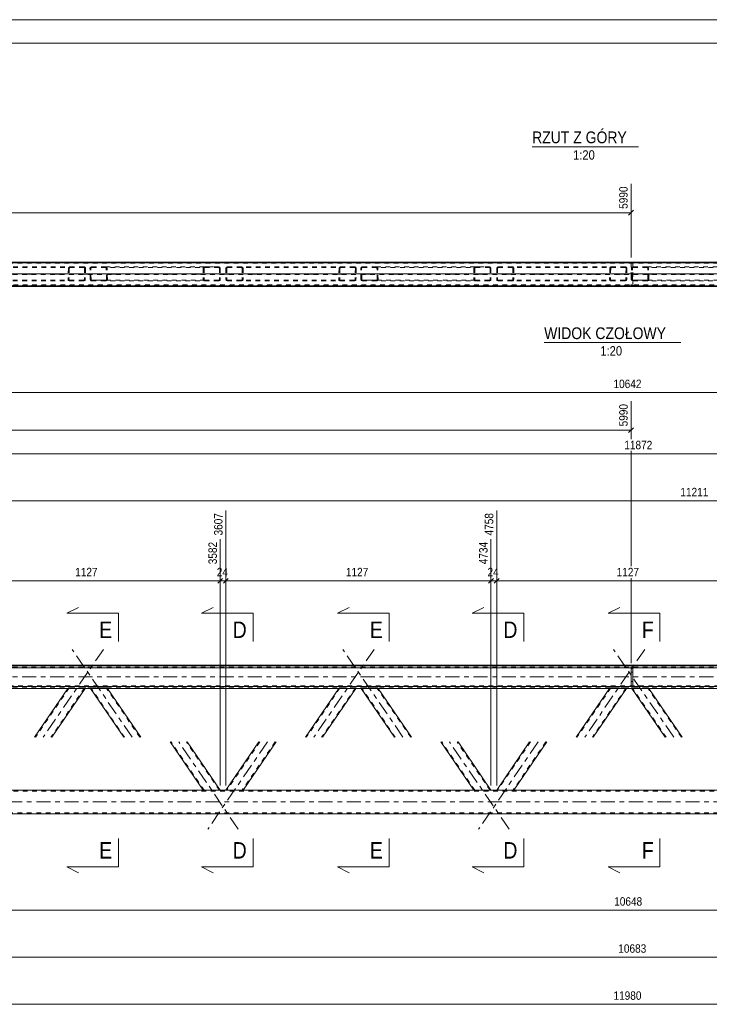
# Model space of a CAD drawing. Header units: millimetres. Extents: x 0 to 914, y 0 to 420.
# Tile 5 of 9: x 315 to 462, y 211 to 420. Entities that reach past the tile are written whole.
import ezdxf

# ---------------------------------------------------------------- set-up
doc = ezdxf.new("R2010")
doc.units = ezdxf.units.MM
for name, pattern in [('XKITLINE00', [0]), ('XKITLINE01', [4, 1, -1, 1, -1]), ('XKITLINE03', [6, 3, -1, 1, -1])]:
    doc.linetypes.add(name, pattern=pattern)
for name, color, linetype, lineweight in [('Arkusz rysunku', 3, 'Continuous', 0), ('Element', 2, 'Continuous', 0), ('Inny typ obiektu', 7, 'Continuous', 0), ('Przekrój', 7, 'Continuous', 0), ('Wymiar', 4, 'Continuous', 0)]:
    doc.layers.add(name, color=color, linetype=linetype, lineweight=lineweight)
doc.styles.add('ARIAL', font='ARIAL.TTF')

msp = doc.modelspace()

# ---------------------------------------------------------------- linework, layer by layer
at = {"layer": 'Arkusz rysunku', "linetype": 'XKITLINE00', "lineweight": 0}
for p, q in [((914, 420), (0, 420)), ((909, 415), (5, 415))]:
    msp.add_line(p, q, dxfattribs=at)
at = {"layer": 'Element', "linetype": 'XKITLINE00', "lineweight": 0}
for p, q in [((743.78, 368.48), (145.58, 368.48)), ((145.58, 368.47), (743.78, 368.47)), ((145.58, 368.34), (743.78, 368.34)), ((145.58, 368.33), (743.78, 368.33)), ((445.07, 368.44), (445.07, 368.34)), ((445.07, 368.44), (445.47, 368.44)), ((445.47, 368.44), (445.47, 368.34)), ((145.58, 363.33), (743.78, 363.33)), ((145.58, 282.82), (743.78, 282.82)), ((145.58, 282.66), (743.78, 282.66)), ((743.78, 282.26), (145.58, 282.26)), ((445.07, 282.23), (445.07, 282.26)), ((445.07, 282.23), (445.47, 282.23)), ((445.07, 278.29), (445.07, 282.23)), ((445.47, 282.23), (445.47, 282.26)), ((445.47, 282.23), (445.47, 278.29)), ((145.58, 278.26), (743.78, 278.26)), ((727.57, 277.86), (161.85, 277.86)), ((325.35, 277.86), (318.26, 267.5)), ((328.98, 277.86), (321.9, 267.5)), ((337.2, 267.5), (330.11, 277.86)), ((340.83, 267.5), (333.74, 277.86)), ((382.91, 277.86), (375.83, 267.5)), ((386.55, 277.86), (379.46, 267.5)), ((394.76, 267.5), (387.67, 277.86)), ((398.4, 267.5), (391.31, 277.86)), ((440.48, 277.86), (433.39, 267.5)), ((444.12, 277.86), (437.03, 267.5)), ((445.47, 278.29), (445.07, 278.29)), ((452.33, 267.5), (445.24, 277.86)), ((455.96, 267.5), (448.88, 277.86)), ((354.09, 256.25), (347.08, 266.5)), ((357.73, 256.25), (350.71, 266.5)), ((365.95, 266.5), (358.93, 256.25)), ((369.58, 266.5), (362.57, 256.25)), ((411.66, 256.25), (404.64, 266.5)), ((415.29, 256.25), (408.28, 266.5)), ((423.51, 266.5), (416.5, 256.25)), ((427.15, 266.5), (420.13, 256.25)), ((703.12, 256.25), (186.24, 256.25)), ((178.62, 251.25), (710.73, 251.25))]:
    msp.add_line(p, q, dxfattribs=at)
at = {"layer": 'Element', "linetype": 'XKITLINE01', "lineweight": 0}
for p, q in [((178.62, 368.48), (710.73, 368.48)), ((178.62, 368.28), (710.73, 368.28)), ((445.07, 368.34), (445.07, 366)), ((445.07, 368.32), (445.47, 368.32)), ((445.47, 368.34), (445.47, 366)), ((328.71, 367.48), (301.73, 367.48)), ((328.7, 367.33), (301.73, 367.33)), ((325.43, 367.18), (325.38, 364.78)), ((325.46, 367.29), (325.43, 367.18)), ((325.54, 367.39), (325.46, 367.29)), ((325.66, 367.46), (325.54, 367.39)), ((325.61, 367.18), (325.56, 364.78)), ((325.61, 367.18), (325.63, 367.24)), ((325.63, 367.24), (325.67, 367.29)), ((325.8, 367.48), (325.66, 367.46)), ((325.67, 367.29), (325.73, 367.32)), ((325.73, 367.32), (325.79, 367.33)), ((328.7, 367.33), (328.77, 367.32)), ((328.84, 367.46), (328.71, 367.48)), ((328.77, 367.32), (328.83, 367.29)), ((328.83, 367.29), (328.87, 367.24)), ((328.88, 367.18), (328.83, 364.78)), ((328.96, 367.39), (328.84, 367.46)), ((328.87, 367.24), (328.88, 367.18)), ((329.04, 367.29), (328.96, 367.39)), ((329.06, 367.18), (329.01, 364.78)), ((329.06, 367.18), (329.04, 367.29)), ((330.05, 367.29), (330.03, 367.18)), ((330.08, 364.78), (330.03, 367.18)), ((330.13, 367.39), (330.05, 367.29)), ((330.25, 367.46), (330.13, 367.39)), ((330.21, 367.18), (330.22, 367.24)), ((330.26, 364.78), (330.21, 367.18)), ((330.22, 367.24), (330.26, 367.29)), ((330.39, 367.48), (330.25, 367.46)), ((330.26, 367.29), (330.32, 367.32)), ((330.32, 367.32), (330.39, 367.33)), ((330.39, 367.48), (333.29, 367.48)), ((330.39, 367.33), (354.45, 367.33)), ((330.39, 367.33), (333.3, 367.33)), ((333.29, 367.48), (357.36, 367.48)), ((333.43, 367.46), (333.29, 367.48)), ((333.3, 367.33), (333.37, 367.32)), ((333.37, 367.32), (333.43, 367.29)), ((333.55, 367.39), (333.43, 367.46)), ((333.43, 367.29), (333.47, 367.24)), ((333.47, 367.24), (333.48, 367.18)), ((333.53, 364.78), (333.48, 367.18)), ((333.63, 367.29), (333.55, 367.39)), ((333.66, 367.18), (333.63, 367.29)), ((333.72, 364.78), (333.66, 367.18)), ((354.09, 367.18), (354.12, 367.29)), ((354.09, 367.18), (354.09, 364.78)), ((354.12, 367.29), (354.2, 367.39)), ((354.2, 367.39), (354.31, 367.46)), ((354.29, 367.24), (354.27, 367.18)), ((354.27, 367.18), (354.27, 364.78)), ((354.32, 367.29), (354.29, 367.24)), ((354.31, 367.46), (354.45, 367.48)), ((354.38, 367.32), (354.32, 367.29)), ((354.45, 367.33), (354.38, 367.32)), ((354.45, 367.48), (357.36, 367.48)), ((354.45, 367.33), (357.36, 367.33)), ((357.36, 367.48), (357.5, 367.46)), ((357.43, 367.32), (357.36, 367.33)), ((357.49, 367.29), (357.43, 367.32)), ((357.53, 367.24), (357.49, 367.29)), ((357.5, 367.46), (357.62, 367.39)), ((357.54, 367.18), (357.53, 367.24)), ((357.54, 367.18), (357.54, 364.78)), ((357.62, 367.39), (357.7, 367.29)), ((357.7, 367.29), (357.73, 367.18)), ((357.73, 367.18), (357.73, 364.78)), ((358.93, 367.18), (358.96, 367.29)), ((358.93, 367.18), (358.93, 364.78)), ((358.96, 367.29), (359.04, 367.39)), ((359.04, 367.39), (359.16, 367.46)), ((359.13, 367.24), (359.11, 367.18)), ((359.11, 367.18), (359.11, 364.78)), ((359.17, 367.29), (359.13, 367.24)), ((359.16, 367.46), (359.3, 367.48)), ((359.23, 367.32), (359.17, 367.29)), ((359.3, 367.33), (359.23, 367.32)), ((386.27, 367.48), (359.3, 367.48)), ((386.27, 367.33), (359.3, 367.33)), ((362.2, 367.48), (362.34, 367.46)), ((362.27, 367.32), (362.2, 367.33)), ((362.33, 367.29), (362.27, 367.32)), ((362.37, 367.24), (362.33, 367.29)), ((362.34, 367.46), (362.46, 367.39)), ((362.39, 367.18), (362.37, 367.24)), ((362.39, 367.18), (362.39, 364.78)), ((362.46, 367.39), (362.54, 367.29)), ((362.54, 367.29), (362.57, 367.18)), ((362.57, 367.18), (362.57, 364.78)), ((382.99, 367.18), (382.94, 364.78)), ((383.02, 367.29), (382.99, 367.18)), ((383.11, 367.39), (383.02, 367.29)), ((383.22, 367.46), (383.11, 367.39)), ((383.18, 367.18), (383.12, 364.78)), ((383.18, 367.18), (383.19, 367.24)), ((383.19, 367.24), (383.23, 367.29)), ((383.36, 367.48), (383.22, 367.46)), ((383.23, 367.29), (383.29, 367.32)), ((383.29, 367.32), (383.36, 367.33)), ((386.41, 367.46), (386.27, 367.48)), ((386.27, 367.33), (386.34, 367.32)), ((386.34, 367.32), (386.4, 367.29)), ((386.4, 367.29), (386.44, 367.24)), ((386.45, 367.18), (386.4, 364.78)), ((386.53, 367.39), (386.41, 367.46)), ((386.44, 367.24), (386.45, 367.18)), ((386.6, 367.29), (386.53, 367.39)), ((386.63, 367.18), (386.58, 364.78)), ((386.63, 367.18), (386.6, 367.29)), ((387.62, 367.29), (387.59, 367.18)), ((387.65, 364.78), (387.59, 367.18)), ((387.7, 367.39), (387.62, 367.29)), ((387.81, 367.46), (387.7, 367.39)), ((387.78, 367.18), (387.79, 367.24)), ((387.83, 364.78), (387.78, 367.18)), ((387.79, 367.24), (387.83, 367.29)), ((387.95, 367.48), (387.81, 367.46)), ((387.83, 367.29), (387.89, 367.32)), ((387.89, 367.32), (387.95, 367.33)), ((387.95, 367.48), (390.86, 367.48)), ((387.95, 367.33), (412.02, 367.33)), ((387.95, 367.33), (390.86, 367.33)), ((390.86, 367.48), (414.93, 367.48)), ((391, 367.46), (390.86, 367.48)), ((390.86, 367.33), (390.93, 367.32)), ((390.93, 367.32), (390.99, 367.29)), ((390.99, 367.29), (391.03, 367.24)), ((391.12, 367.39), (391, 367.46)), ((391.03, 367.24), (391.05, 367.18)), ((391.1, 364.78), (391.05, 367.18)), ((391.2, 367.29), (391.12, 367.39)), ((391.23, 367.18), (391.2, 367.29)), ((391.28, 364.78), (391.23, 367.18)), ((411.66, 367.18), (411.68, 367.29)), ((411.66, 367.18), (411.66, 364.78)), ((411.68, 367.29), (411.76, 367.39)), ((411.76, 367.39), (411.88, 367.46)), ((411.85, 367.24), (411.84, 367.18)), ((411.84, 367.18), (411.84, 364.78)), ((411.89, 367.29), (411.85, 367.24)), ((411.88, 367.46), (412.02, 367.48)), ((411.95, 367.32), (411.89, 367.29)), ((412.02, 367.33), (411.95, 367.32)), ((412.02, 367.48), (414.93, 367.48)), ((412.02, 367.33), (414.93, 367.33)), ((414.93, 367.48), (415.07, 367.46)), ((415, 367.32), (414.93, 367.33)), ((415.06, 367.29), (415, 367.32)), ((415.1, 367.24), (415.06, 367.29)), ((415.07, 367.46), (415.18, 367.39)), ((415.11, 367.18), (415.1, 367.24)), ((415.11, 367.18), (415.11, 364.78)), ((415.18, 367.39), (415.26, 367.29)), ((415.26, 367.29), (415.29, 367.18)), ((415.29, 367.18), (415.29, 364.78)), ((416.5, 367.18), (416.53, 367.29)), ((416.5, 367.18), (416.5, 364.78)), ((416.53, 367.29), (416.61, 367.39)), ((416.61, 367.39), (416.72, 367.46)), ((416.69, 367.24), (416.68, 367.18)), ((416.68, 367.18), (416.68, 364.78)), ((416.73, 367.29), (416.69, 367.24)), ((416.72, 367.46), (416.86, 367.48)), ((416.79, 367.32), (416.73, 367.29)), ((416.86, 367.33), (416.79, 367.32)), ((443.84, 367.48), (416.86, 367.48)), ((443.84, 367.33), (416.86, 367.33)), ((419.77, 367.48), (419.91, 367.46)), ((419.84, 367.32), (419.77, 367.33)), ((419.9, 367.29), (419.84, 367.32)), ((419.94, 367.24), (419.9, 367.29)), ((419.91, 367.46), (420.03, 367.39)), ((419.95, 367.18), (419.94, 367.24)), ((419.95, 367.18), (419.95, 364.78)), ((420.03, 367.39), (420.11, 367.29)), ((420.11, 367.29), (420.13, 367.18)), ((420.13, 367.18), (420.13, 364.78)), ((440.56, 367.18), (440.51, 364.78)), ((440.59, 367.29), (440.56, 367.18)), ((440.67, 367.39), (440.59, 367.29)), ((440.79, 367.46), (440.67, 367.39)), ((440.74, 367.18), (440.69, 364.78)), ((440.74, 367.18), (440.76, 367.24)), ((440.76, 367.24), (440.8, 367.29)), ((440.93, 367.48), (440.79, 367.46)), ((440.8, 367.29), (440.86, 367.32)), ((440.86, 367.32), (440.93, 367.33)), ((443.98, 367.46), (443.84, 367.48)), ((443.84, 367.33), (443.9, 367.32)), ((443.9, 367.32), (443.96, 367.29)), ((443.96, 367.29), (444, 367.24)), ((444.01, 367.18), (443.96, 364.78)), ((444.09, 367.39), (443.98, 367.46)), ((444, 367.24), (444.01, 367.18)), ((444.17, 367.29), (444.09, 367.39)), ((444.2, 367.18), (444.14, 364.78)), ((444.2, 367.18), (444.17, 367.29)), ((445.07, 367.09), (445.47, 367.09)), ((445.07, 366.97), (445.47, 366.97)), ((445.19, 367.29), (445.16, 367.18)), ((445.21, 364.78), (445.16, 367.18)), ((445.26, 367.39), (445.19, 367.29)), ((445.38, 367.46), (445.26, 367.39)), ((445.34, 367.18), (445.36, 367.24)), ((445.39, 364.78), (445.34, 367.18)), ((445.36, 367.24), (445.39, 367.29)), ((445.52, 367.48), (445.38, 367.46)), ((445.39, 367.29), (445.45, 367.32)), ((445.45, 367.32), (445.52, 367.33)), ((445.52, 367.48), (448.43, 367.48)), ((445.52, 367.33), (469.59, 367.33)), ((445.52, 367.33), (448.43, 367.33)), ((448.43, 367.48), (472.49, 367.48)), ((448.57, 367.46), (448.43, 367.48)), ((448.43, 367.33), (448.5, 367.32)), ((448.5, 367.32), (448.56, 367.29)), ((448.56, 367.29), (448.6, 367.24)), ((448.68, 367.39), (448.57, 367.46)), ((448.6, 367.24), (448.61, 367.18)), ((448.67, 364.78), (448.61, 367.18)), ((448.77, 367.29), (448.68, 367.39)), ((448.8, 367.18), (448.77, 367.29)), ((448.85, 364.78), (448.8, 367.18)), ((145.58, 365.99), (743.78, 365.99)), ((145.58, 365.83), (743.78, 365.83)), ((328.64, 364.63), (301.73, 364.63)), ((328.64, 364.48), (301.73, 364.48)), ((325.38, 364.78), (325.4, 364.66)), ((325.4, 364.66), (325.48, 364.57)), ((325.48, 364.57), (325.59, 364.5)), ((325.57, 364.72), (325.56, 364.78)), ((325.61, 364.67), (325.57, 364.72)), ((325.59, 364.5), (325.73, 364.48)), ((325.67, 364.64), (325.61, 364.67)), ((325.74, 364.63), (325.67, 364.64)), ((328.71, 364.64), (328.64, 364.63)), ((328.64, 364.48), (328.78, 364.5)), ((328.77, 364.67), (328.71, 364.64)), ((328.81, 364.72), (328.77, 364.67)), ((328.78, 364.5), (328.9, 364.57)), ((328.83, 364.78), (328.81, 364.72)), ((328.9, 364.57), (328.98, 364.66)), ((328.98, 364.66), (329.01, 364.78)), ((330.08, 364.78), (330.11, 364.66)), ((330.11, 364.66), (330.19, 364.57)), ((330.19, 364.57), (330.31, 364.5)), ((330.28, 364.72), (330.26, 364.78)), ((330.32, 364.67), (330.28, 364.72)), ((330.31, 364.5), (330.45, 364.48)), ((330.38, 364.64), (330.32, 364.67)), ((330.45, 364.63), (330.38, 364.64)), ((354.45, 364.63), (330.45, 364.63)), ((330.45, 364.63), (333.36, 364.63)), ((333.36, 364.48), (330.45, 364.48)), ((333.42, 364.64), (333.36, 364.63)), ((333.36, 364.48), (333.5, 364.5)), ((357.36, 364.48), (333.36, 364.48)), ((333.48, 364.67), (333.42, 364.64)), ((333.52, 364.72), (333.48, 364.67)), ((333.5, 364.5), (333.61, 364.57)), ((333.53, 364.78), (333.52, 364.72)), ((333.61, 364.57), (333.69, 364.66)), ((333.69, 364.66), (333.72, 364.78)), ((354.12, 364.66), (354.09, 364.78)), ((354.2, 364.57), (354.12, 364.66)), ((354.31, 364.5), (354.2, 364.57)), ((354.27, 364.78), (354.29, 364.72)), ((354.29, 364.72), (354.32, 364.67)), ((354.45, 364.48), (354.31, 364.5)), ((354.32, 364.67), (354.38, 364.64)), ((354.38, 364.64), (354.45, 364.63)), ((357.36, 364.63), (354.45, 364.63)), ((354.45, 364.48), (357.36, 364.48)), ((357.36, 364.63), (357.43, 364.64)), ((357.5, 364.5), (357.36, 364.48)), ((357.43, 364.64), (357.49, 364.67)), ((357.49, 364.67), (357.53, 364.72)), ((357.62, 364.57), (357.5, 364.5)), ((357.53, 364.72), (357.54, 364.78)), ((357.7, 364.66), (357.62, 364.57)), ((357.73, 364.78), (357.7, 364.66)), ((358.96, 364.66), (358.93, 364.78)), ((359.04, 364.57), (358.96, 364.66)), ((359.16, 364.5), (359.04, 364.57)), ((359.11, 364.78), (359.13, 364.72)), ((359.13, 364.72), (359.17, 364.67)), ((359.3, 364.48), (359.16, 364.5)), ((359.17, 364.67), (359.23, 364.64)), ((359.23, 364.64), (359.3, 364.63)), ((386.21, 364.63), (359.3, 364.63)), ((386.21, 364.48), (359.3, 364.48)), ((362.2, 364.63), (362.27, 364.64)), ((362.34, 364.5), (362.2, 364.48)), ((362.27, 364.64), (362.33, 364.67)), ((362.33, 364.67), (362.37, 364.72)), ((362.46, 364.57), (362.34, 364.5)), ((362.37, 364.72), (362.39, 364.78)), ((362.54, 364.66), (362.46, 364.57)), ((362.57, 364.78), (362.54, 364.66)), ((382.94, 364.78), (382.97, 364.66)), ((382.97, 364.66), (383.04, 364.57)), ((383.04, 364.57), (383.16, 364.5)), ((383.14, 364.72), (383.12, 364.78)), ((383.18, 364.67), (383.14, 364.72)), ((383.16, 364.5), (383.3, 364.48)), ((383.23, 364.64), (383.18, 364.67)), ((383.3, 364.63), (383.23, 364.64)), ((386.28, 364.64), (386.21, 364.63)), ((386.21, 364.48), (386.35, 364.5)), ((386.34, 364.67), (386.28, 364.64)), ((386.38, 364.72), (386.34, 364.67)), ((386.35, 364.5), (386.47, 364.57)), ((386.4, 364.78), (386.38, 364.72)), ((386.47, 364.57), (386.55, 364.66)), ((386.55, 364.66), (386.58, 364.78)), ((387.65, 364.78), (387.68, 364.66)), ((387.68, 364.66), (387.76, 364.57)), ((387.76, 364.57), (387.88, 364.5)), ((387.84, 364.72), (387.83, 364.78)), ((387.88, 364.67), (387.84, 364.72)), ((387.94, 364.64), (387.88, 364.67)), ((387.88, 364.5), (388.02, 364.48)), ((388.01, 364.63), (387.94, 364.64)), ((412.02, 364.63), (388.01, 364.63)), ((388.01, 364.63), (390.92, 364.63)), ((390.92, 364.48), (388.02, 364.48)), ((390.99, 364.64), (390.92, 364.63)), ((390.92, 364.48), (391.06, 364.5)), ((414.93, 364.48), (390.92, 364.48)), ((391.05, 364.67), (390.99, 364.64)), ((391.09, 364.72), (391.05, 364.67)), ((391.06, 364.5), (391.18, 364.57)), ((391.1, 364.78), (391.09, 364.72)), ((391.18, 364.57), (391.26, 364.66)), ((391.26, 364.66), (391.28, 364.78)), ((411.68, 364.66), (411.66, 364.78)), ((411.76, 364.57), (411.68, 364.66)), ((411.88, 364.5), (411.76, 364.57)), ((411.84, 364.78), (411.85, 364.72)), ((411.85, 364.72), (411.89, 364.67)), ((412.02, 364.48), (411.88, 364.5)), ((411.89, 364.67), (411.95, 364.64)), ((411.95, 364.64), (412.02, 364.63)), ((414.93, 364.63), (412.02, 364.63)), ((412.02, 364.48), (414.93, 364.48)), ((414.93, 364.63), (415, 364.64)), ((415.07, 364.5), (414.93, 364.48)), ((415, 364.64), (415.06, 364.67)), ((415.06, 364.67), (415.1, 364.72)), ((415.18, 364.57), (415.07, 364.5)), ((415.1, 364.72), (415.11, 364.78)), ((415.26, 364.66), (415.18, 364.57)), ((415.29, 364.78), (415.26, 364.66)), ((416.53, 364.66), (416.5, 364.78)), ((416.61, 364.57), (416.53, 364.66)), ((416.72, 364.5), (416.61, 364.57)), ((416.68, 364.78), (416.69, 364.72)), ((416.69, 364.72), (416.73, 364.67)), ((416.86, 364.48), (416.72, 364.5)), ((416.73, 364.67), (416.79, 364.64)), ((416.79, 364.64), (416.86, 364.63)), ((443.78, 364.63), (416.86, 364.63)), ((443.77, 364.48), (416.86, 364.48)), ((419.77, 364.63), (419.84, 364.64)), ((419.91, 364.5), (419.77, 364.48)), ((419.84, 364.64), (419.9, 364.67)), ((419.9, 364.67), (419.94, 364.72)), ((420.03, 364.57), (419.91, 364.5)), ((419.94, 364.72), (419.95, 364.78)), ((420.11, 364.66), (420.03, 364.57)), ((420.13, 364.78), (420.11, 364.66)), ((440.51, 364.78), (440.53, 364.66)), ((440.53, 364.66), (440.61, 364.57)), ((440.61, 364.57), (440.73, 364.5)), ((440.7, 364.72), (440.69, 364.78)), ((440.74, 364.67), (440.7, 364.72)), ((440.73, 364.5), (440.87, 364.48)), ((440.8, 364.64), (440.74, 364.67)), ((440.87, 364.63), (440.8, 364.64)), ((443.77, 364.48), (443.91, 364.5)), ((443.85, 364.64), (443.78, 364.63)), ((443.91, 364.67), (443.85, 364.64)), ((443.95, 364.72), (443.91, 364.67)), ((443.91, 364.5), (444.03, 364.57)), ((443.96, 364.78), (443.95, 364.72)), ((444.03, 364.57), (444.11, 364.66)), ((444.11, 364.66), (444.14, 364.78)), ((445.07, 366.06), (445.47, 366.06)), ((445.07, 366), (445.47, 366)), ((445.07, 365.81), (445.07, 363.37)), ((445.07, 365.81), (445.47, 365.81)), ((445.07, 365.75), (445.47, 365.75)), ((445.07, 364.84), (445.47, 364.84)), ((445.07, 364.72), (445.47, 364.72)), ((445.21, 364.78), (445.24, 364.66)), ((445.24, 364.66), (445.32, 364.57)), ((445.32, 364.57), (445.44, 364.5)), ((445.41, 364.72), (445.39, 364.78)), ((445.45, 364.67), (445.41, 364.72)), ((445.44, 364.5), (445.58, 364.48)), ((445.51, 364.64), (445.45, 364.67)), ((445.47, 363.37), (445.47, 365.81)), ((445.58, 364.63), (445.51, 364.64)), ((469.59, 364.63), (445.58, 364.63)), ((445.58, 364.63), (448.49, 364.63)), ((448.49, 364.48), (445.58, 364.48)), ((448.56, 364.64), (448.49, 364.63)), ((448.49, 364.48), (448.63, 364.5)), ((472.49, 364.48), (448.49, 364.48)), ((448.62, 364.67), (448.56, 364.64)), ((448.65, 364.72), (448.62, 364.67)), ((448.63, 364.5), (448.75, 364.57)), ((448.67, 364.78), (448.65, 364.72)), ((448.75, 364.57), (448.82, 364.66)), ((448.82, 364.66), (448.85, 364.78)), ((145.58, 363.48), (743.78, 363.48)), ((743.78, 363.47), (145.58, 363.47)), ((145.58, 363.34), (743.78, 363.34)), ((710.73, 363.68), (178.62, 363.68)), ((710.73, 363.48), (178.62, 363.48)), ((445.47, 363.5), (445.07, 363.5)), ((445.07, 363.37), (445.47, 363.37)), ((145.58, 282.42), (743.78, 282.42)), ((145.58, 282.31), (743.78, 282.31)), ((445.07, 282.39), (445.07, 278.4)), ((445.47, 282.39), (445.07, 282.39)), ((445.07, 282.35), (445.47, 282.35)), ((445.07, 282.26), (445.07, 282.28)), ((445.07, 282.28), (445.07, 282.23)), ((445.07, 282.28), (445.47, 282.28)), ((445.07, 281.32), (445.47, 281.32)), ((445.07, 281.31), (445.47, 281.31)), ((445.47, 278.4), (445.47, 282.39)), ((445.47, 282.26), (445.47, 282.28)), ((445.47, 282.28), (445.47, 282.23)), ((743.78, 278.42), (145.58, 278.42)), ((743.78, 278.36), (145.58, 278.36)), ((445.47, 279.37), (445.07, 279.37)), ((445.07, 279.36), (445.47, 279.36)), ((445.07, 278.44), (445.47, 278.44)), ((445.07, 278.4), (445.47, 278.4)), ((445.07, 278.33), (445.47, 278.33)), ((145.58, 278.02), (743.78, 278.02)), ((325.61, 277.98), (318.44, 267.5)), ((328.88, 277.98), (321.71, 267.5)), ((325.38, 277.9), (325.35, 277.86)), ((325.38, 277.9), (325.43, 277.98)), ((325.38, 277.9), (325.4, 277.9)), ((325.4, 277.9), (325.48, 277.89)), ((325.46, 277.98), (325.43, 277.98)), ((325.54, 277.98), (325.46, 277.98)), ((325.48, 277.89), (325.59, 277.89)), ((325.66, 277.99), (325.54, 277.98)), ((325.57, 277.9), (325.56, 277.9)), ((325.61, 277.9), (325.57, 277.9)), ((325.59, 277.89), (325.73, 277.89)), ((325.61, 277.98), (325.63, 277.98)), ((325.67, 277.9), (325.61, 277.9)), ((325.63, 277.98), (325.67, 277.98)), ((325.8, 277.99), (325.66, 277.99)), ((325.67, 277.98), (325.73, 277.98)), ((325.74, 277.9), (325.67, 277.9)), ((325.73, 277.98), (325.79, 277.98)), ((325.73, 277.89), (328.64, 277.89)), ((325.74, 277.9), (328.64, 277.9)), ((325.79, 277.98), (328.7, 277.98)), ((325.8, 277.99), (328.71, 277.99)), ((328.71, 277.9), (328.64, 277.9)), ((328.64, 277.89), (328.78, 277.89)), ((328.7, 277.98), (328.77, 277.98)), ((328.84, 277.99), (328.71, 277.99)), ((328.77, 277.9), (328.71, 277.9)), ((328.77, 277.98), (328.83, 277.98)), ((328.81, 277.9), (328.77, 277.9)), ((328.78, 277.89), (328.9, 277.89)), ((328.83, 277.9), (328.81, 277.9)), ((328.83, 277.98), (328.87, 277.98)), ((328.96, 277.98), (328.84, 277.99)), ((328.87, 277.98), (328.88, 277.98)), ((328.9, 277.89), (328.98, 277.9)), ((329.04, 277.98), (328.96, 277.98)), ((329.01, 277.9), (328.98, 277.86)), ((328.98, 277.9), (329.01, 277.9)), ((329.01, 277.9), (329.06, 277.98)), ((329.06, 277.98), (329.04, 277.98)), ((330.08, 277.9), (330.03, 277.98)), ((330.05, 277.98), (330.03, 277.98)), ((330.13, 277.98), (330.05, 277.98)), ((330.11, 277.86), (330.08, 277.9)), ((330.08, 277.9), (330.11, 277.9)), ((330.11, 277.9), (330.19, 277.89)), ((330.25, 277.99), (330.13, 277.98)), ((330.19, 277.89), (330.31, 277.89)), ((337.38, 267.5), (330.21, 277.98)), ((330.21, 277.98), (330.26, 277.9)), ((330.21, 277.98), (330.22, 277.98)), ((330.22, 277.98), (330.26, 277.98)), ((330.39, 277.99), (330.25, 277.99)), ((330.26, 277.98), (330.32, 277.98)), ((330.28, 277.9), (330.26, 277.9)), ((330.32, 277.9), (330.28, 277.9)), ((330.31, 277.89), (330.45, 277.89)), ((330.32, 277.98), (330.39, 277.98)), ((330.38, 277.9), (330.32, 277.9)), ((330.45, 277.9), (330.38, 277.9)), ((330.39, 277.99), (333.29, 277.99)), ((330.39, 277.98), (333.3, 277.98)), ((330.45, 277.9), (333.36, 277.9)), ((330.45, 277.89), (333.36, 277.89)), ((333.43, 277.99), (333.29, 277.99)), ((333.3, 277.98), (333.37, 277.98)), ((333.42, 277.9), (333.36, 277.9)), ((333.36, 277.89), (333.5, 277.89)), ((333.37, 277.98), (333.43, 277.98)), ((333.48, 277.9), (333.42, 277.9)), ((333.55, 277.98), (333.43, 277.99)), ((333.43, 277.98), (333.47, 277.98)), ((333.47, 277.98), (333.48, 277.98)), ((340.65, 267.5), (333.48, 277.98)), ((333.48, 277.98), (333.53, 277.9)), ((333.52, 277.9), (333.48, 277.9)), ((333.5, 277.89), (333.61, 277.89)), ((333.53, 277.9), (333.52, 277.9)), ((333.63, 277.98), (333.55, 277.98)), ((333.61, 277.89), (333.69, 277.9)), ((333.66, 277.98), (333.63, 277.98)), ((333.72, 277.9), (333.66, 277.98)), ((333.69, 277.9), (333.72, 277.9)), ((333.74, 277.86), (333.72, 277.9)), ((383.18, 277.98), (376.01, 267.5)), ((386.45, 277.98), (379.28, 267.5)), ((382.94, 277.9), (382.91, 277.86)), ((382.94, 277.9), (382.99, 277.98)), ((382.94, 277.9), (382.97, 277.9)), ((382.97, 277.9), (383.04, 277.89)), ((383.02, 277.98), (382.99, 277.98)), ((383.11, 277.98), (383.02, 277.98)), ((383.04, 277.89), (383.16, 277.89)), ((383.22, 277.99), (383.11, 277.98)), ((383.14, 277.9), (383.12, 277.9)), ((383.18, 277.9), (383.14, 277.9)), ((383.16, 277.89), (383.3, 277.89)), ((383.18, 277.98), (383.19, 277.98)), ((383.23, 277.9), (383.18, 277.9)), ((383.19, 277.98), (383.23, 277.98)), ((383.36, 277.99), (383.22, 277.99)), ((383.23, 277.98), (383.29, 277.98)), ((383.3, 277.9), (383.23, 277.9)), ((383.29, 277.98), (383.36, 277.98)), ((383.3, 277.9), (386.21, 277.9)), ((383.3, 277.89), (386.21, 277.89)), ((383.36, 277.99), (386.27, 277.99)), ((383.36, 277.98), (386.27, 277.98)), ((386.28, 277.9), (386.21, 277.9)), ((386.21, 277.89), (386.35, 277.89)), ((386.41, 277.99), (386.27, 277.99)), ((386.27, 277.98), (386.34, 277.98)), ((386.34, 277.9), (386.28, 277.9)), ((386.34, 277.98), (386.4, 277.98)), ((386.38, 277.9), (386.34, 277.9)), ((386.35, 277.89), (386.47, 277.89)), ((386.4, 277.9), (386.38, 277.9)), ((386.4, 277.98), (386.44, 277.98)), ((386.53, 277.98), (386.41, 277.99)), ((386.44, 277.98), (386.45, 277.98)), ((386.47, 277.89), (386.55, 277.9)), ((386.6, 277.98), (386.53, 277.98)), ((386.58, 277.9), (386.55, 277.86)), ((386.55, 277.9), (386.58, 277.9)), ((386.58, 277.9), (386.63, 277.98)), ((386.63, 277.98), (386.6, 277.98)), ((387.65, 277.9), (387.59, 277.98)), ((387.62, 277.98), (387.59, 277.98)), ((387.7, 277.98), (387.62, 277.98)), ((387.67, 277.86), (387.65, 277.9)), ((387.65, 277.9), (387.68, 277.9)), ((387.68, 277.9), (387.76, 277.89)), ((387.81, 277.99), (387.7, 277.98)), ((387.76, 277.89), (387.88, 277.89)), ((394.94, 267.5), (387.78, 277.98)), ((387.78, 277.98), (387.83, 277.9)), ((387.78, 277.98), (387.79, 277.98)), ((387.79, 277.98), (387.83, 277.98)), ((387.95, 277.99), (387.81, 277.99)), ((387.83, 277.98), (387.89, 277.98)), ((387.84, 277.9), (387.83, 277.9)), ((387.88, 277.9), (387.84, 277.9)), ((387.94, 277.9), (387.88, 277.9)), ((387.88, 277.89), (388.02, 277.89)), ((387.89, 277.98), (387.95, 277.98)), ((388.01, 277.9), (387.94, 277.9)), ((387.95, 277.99), (390.86, 277.99)), ((387.95, 277.98), (390.86, 277.98)), ((388.01, 277.9), (390.92, 277.9)), ((388.02, 277.89), (390.92, 277.89)), ((391, 277.99), (390.86, 277.99)), ((390.86, 277.98), (390.93, 277.98)), ((390.99, 277.9), (390.92, 277.9)), ((390.92, 277.89), (391.06, 277.89)), ((390.93, 277.98), (390.99, 277.98)), ((390.99, 277.98), (391.03, 277.98)), ((391.05, 277.9), (390.99, 277.9)), ((391.12, 277.98), (391, 277.99)), ((391.03, 277.98), (391.05, 277.98)), ((398.22, 267.5), (391.05, 277.98)), ((391.05, 277.98), (391.1, 277.9)), ((391.09, 277.9), (391.05, 277.9)), ((391.06, 277.89), (391.18, 277.89)), ((391.1, 277.9), (391.09, 277.9)), ((391.2, 277.98), (391.12, 277.98)), ((391.18, 277.89), (391.26, 277.9)), ((391.23, 277.98), (391.2, 277.98)), ((391.28, 277.9), (391.23, 277.98)), ((391.26, 277.9), (391.28, 277.9)), ((391.31, 277.86), (391.28, 277.9)), ((440.74, 277.98), (433.57, 267.5)), ((444.01, 277.98), (436.85, 267.5)), ((440.51, 277.9), (440.48, 277.86)), ((440.51, 277.9), (440.56, 277.98)), ((440.51, 277.9), (440.53, 277.9)), ((440.53, 277.9), (440.61, 277.89)), ((440.59, 277.98), (440.56, 277.98)), ((440.67, 277.98), (440.59, 277.98)), ((440.61, 277.89), (440.73, 277.89)), ((440.79, 277.99), (440.67, 277.98)), ((440.7, 277.9), (440.69, 277.9)), ((440.74, 277.9), (440.7, 277.9)), ((440.73, 277.89), (440.87, 277.89)), ((440.74, 277.98), (440.76, 277.98)), ((440.8, 277.9), (440.74, 277.9)), ((440.76, 277.98), (440.8, 277.98)), ((440.93, 277.99), (440.79, 277.99)), ((440.8, 277.98), (440.86, 277.98)), ((440.87, 277.9), (440.8, 277.9)), ((440.86, 277.98), (440.93, 277.98)), ((440.87, 277.9), (443.78, 277.9)), ((440.87, 277.89), (443.77, 277.89)), ((440.93, 277.99), (443.84, 277.99)), ((440.93, 277.98), (443.84, 277.98)), ((443.77, 277.89), (443.91, 277.89)), ((443.85, 277.9), (443.78, 277.9)), ((443.98, 277.99), (443.84, 277.99)), ((443.84, 277.98), (443.9, 277.98)), ((443.91, 277.9), (443.85, 277.9)), ((443.9, 277.98), (443.96, 277.98)), ((443.95, 277.9), (443.91, 277.9)), ((443.91, 277.89), (444.03, 277.89)), ((443.96, 277.9), (443.95, 277.9)), ((443.96, 277.98), (444, 277.98)), ((444.09, 277.98), (443.98, 277.99)), ((444, 277.98), (444.01, 277.98)), ((444.03, 277.89), (444.11, 277.9)), ((444.17, 277.98), (444.09, 277.98)), ((444.11, 277.9), (444.14, 277.9)), ((444.14, 277.9), (444.12, 277.86)), ((444.14, 277.9), (444.2, 277.98)), ((444.2, 277.98), (444.17, 277.98)), ((445.21, 277.9), (445.16, 277.98)), ((445.19, 277.98), (445.16, 277.98)), ((445.26, 277.98), (445.19, 277.98)), ((445.24, 277.86), (445.21, 277.9)), ((445.21, 277.9), (445.24, 277.9)), ((445.24, 277.9), (445.32, 277.89)), ((445.38, 277.99), (445.26, 277.98)), ((445.32, 277.89), (445.44, 277.89)), ((452.51, 267.5), (445.34, 277.98)), ((445.34, 277.98), (445.39, 277.9)), ((445.34, 277.98), (445.36, 277.98)), ((445.36, 277.98), (445.39, 277.98)), ((445.52, 277.99), (445.38, 277.99)), ((445.39, 277.98), (445.45, 277.98)), ((445.41, 277.9), (445.39, 277.9)), ((445.45, 277.9), (445.41, 277.9)), ((445.44, 277.89), (445.58, 277.89)), ((445.45, 277.98), (445.52, 277.98)), ((445.51, 277.9), (445.45, 277.9)), ((445.58, 277.9), (445.51, 277.9)), ((445.52, 277.99), (448.43, 277.99)), ((445.52, 277.98), (448.43, 277.98)), ((445.58, 277.9), (448.49, 277.9)), ((445.58, 277.89), (448.49, 277.89)), ((448.57, 277.99), (448.43, 277.99)), ((448.43, 277.98), (448.5, 277.98)), ((448.56, 277.9), (448.49, 277.9)), ((448.49, 277.89), (448.63, 277.89)), ((448.5, 277.98), (448.56, 277.98)), ((448.56, 277.98), (448.6, 277.98)), ((448.62, 277.9), (448.56, 277.9)), ((448.68, 277.98), (448.57, 277.99)), ((448.6, 277.98), (448.61, 277.98)), ((455.78, 267.5), (448.61, 277.98)), ((448.61, 277.98), (448.67, 277.9)), ((448.65, 277.9), (448.62, 277.9)), ((448.63, 277.89), (448.75, 277.89)), ((448.67, 277.9), (448.65, 277.9)), ((448.77, 277.98), (448.68, 277.98)), ((448.75, 277.89), (448.82, 277.9)), ((448.8, 277.98), (448.77, 277.98)), ((448.85, 277.9), (448.8, 277.98)), ((448.82, 277.9), (448.85, 277.9)), ((448.88, 277.86), (448.85, 277.9)), ((354.27, 256.25), (347.26, 266.5)), ((357.54, 256.25), (350.53, 266.5)), ((366.13, 266.5), (359.11, 256.25)), ((369.4, 266.5), (362.39, 256.25)), ((411.84, 256.25), (404.82, 266.5)), ((415.11, 256.25), (408.09, 266.5)), ((423.7, 266.5), (416.68, 256.25)), ((426.97, 266.5), (419.95, 256.25)), ((710.73, 256.05), (178.62, 256.05)), ((357.73, 256.25), (354.09, 256.25)), ((362.57, 256.25), (358.93, 256.25)), ((415.29, 256.25), (411.66, 256.25)), ((420.13, 256.25), (416.5, 256.25)), ((178.62, 251.45), (710.73, 251.45))]:
    msp.add_line(p, q, dxfattribs=at)
at = {"layer": 'Element', "linetype": 'XKITLINE03', "lineweight": 0}
for p, q in [((135.58, 365.91), (753.78, 365.91)), ((168.62, 365.98), (720.73, 365.98)), ((332.87, 365.98), (297.54, 365.98)), ((361.55, 365.98), (326.22, 365.98)), ((390.43, 365.98), (355.1, 365.98)), ((419.12, 365.98), (383.79, 365.98)), ((448, 365.98), (412.67, 365.98)), ((476.69, 365.98), (441.36, 365.98)), ((332.87, 286.19), (320.08, 267.5)), ((339.01, 267.5), (326.22, 286.19)), ((390.43, 286.19), (377.64, 267.5)), ((396.58, 267.5), (383.79, 286.19)), ((448, 286.19), (435.21, 267.5)), ((454.15, 267.5), (441.36, 286.19)), ((135.58, 280.34), (753.78, 280.34)), ((361.55, 248), (348.89, 266.5)), ((367.77, 266.5), (355.1, 248)), ((419.12, 248), (406.46, 266.5)), ((425.33, 266.5), (412.67, 248)), ((168.62, 253.75), (720.73, 253.75))]:
    msp.add_line(p, q, dxfattribs=at)
at = {"layer": 'Inny typ obiektu', "linetype": 'XKITLINE00', "lineweight": 0}
for p, q in [((424.04, 393), (446.63, 393)), ((426.6, 351.37), (455.68, 351.37))]:
    msp.add_line(p, q, dxfattribs=at)
at = {"layer": 'Przekrój', "linetype": 'XKITLINE00', "lineweight": 0}
for p, q in [((325.07, 293.85), (327.57, 295.1)), ((353.73, 293.85), (356.23, 295.1)), ((382.64, 293.85), (385.14, 295.1)), ((411.29, 293.85), (413.79, 295.1)), ((440.2, 293.85), (442.7, 295.1)), ((330.07, 293.85), (325.07, 293.85)), ((336.07, 293.85), (330.07, 293.85)), ((336.07, 293.85), (336.07, 287.85)), ((358.73, 293.85), (353.73, 293.85)), ((364.73, 293.85), (358.73, 293.85)), ((364.73, 293.85), (364.73, 287.85)), ((387.64, 293.85), (382.64, 293.85)), ((393.64, 293.85), (387.64, 293.85)), ((393.64, 293.85), (393.64, 287.85)), ((416.29, 293.85), (411.29, 293.85)), ((422.29, 293.85), (416.29, 293.85)), ((422.29, 293.85), (422.29, 287.85)), ((445.2, 293.85), (440.2, 293.85)), ((451.2, 293.85), (445.2, 293.85)), ((451.2, 293.85), (451.2, 287.85)), ((336.07, 239.97), (336.07, 245.97)), ((364.73, 239.97), (364.73, 245.97)), ((393.64, 239.97), (393.64, 245.97)), ((422.29, 239.97), (422.29, 245.97)), ((451.2, 239.97), (451.2, 245.97)), ((325.07, 239.97), (327.57, 238.72)), ((330.07, 239.97), (325.07, 239.97)), ((336.07, 239.97), (330.07, 239.97)), ((353.73, 239.97), (356.23, 238.72)), ((358.73, 239.97), (353.73, 239.97)), ((364.73, 239.97), (358.73, 239.97)), ((382.64, 239.97), (385.14, 238.72)), ((387.64, 239.97), (382.64, 239.97)), ((393.64, 239.97), (387.64, 239.97)), ((411.29, 239.97), (413.79, 238.72)), ((416.29, 239.97), (411.29, 239.97)), ((422.29, 239.97), (416.29, 239.97)), ((440.2, 239.97), (442.7, 238.72)), ((445.2, 239.97), (440.2, 239.97)), ((451.2, 239.97), (445.2, 239.97))]:
    msp.add_line(p, q, dxfattribs=at)
at = {"layer": 'Wymiar', "linetype": 'XKITLINE00', "lineweight": 0}
for p, q in [((445.07, 369.44), (445.07, 385.14)), ((145.58, 378.98), (445.07, 378.98)), ((445.58, 379.49), (444.56, 378.47)), ((178.62, 340.75), (710.73, 340.75)), ((445.07, 330.87), (445.07, 338.91)), ((145.58, 332.75), (445.07, 332.75)), ((445.58, 333.26), (444.56, 332.25)), ((150.18, 327.75), (743.78, 327.75)), ((445.07, 303.87), (445.07, 328.35)), ((178.62, 317.75), (739.18, 317.75)), ((358.93, 257.25), (358.93, 315.73)), ((358.93, 303.87), (358.93, 315.73)), ((416.5, 257.25), (416.5, 315.73)), ((416.5, 303.87), (416.5, 315.73)), ((357.73, 303.87), (357.73, 309.61)), ((357.73, 257.25), (357.73, 309.61)), ((415.29, 303.87), (415.29, 309.61)), ((415.29, 257.25), (415.29, 309.61)), ((357.73, 257.25), (357.73, 301.35)), ((358.93, 257.25), (358.93, 301.35)), ((415.29, 257.25), (415.29, 301.35)), ((416.5, 257.25), (416.5, 301.35)), ((445.07, 283.28), (445.07, 301.35)), ((301.37, 300.75), (357.73, 300.75)), ((358.23, 301.26), (357.22, 300.25)), ((358.23, 301.26), (357.22, 300.25)), ((357.73, 300.75), (358.93, 300.75)), ((359.44, 301.26), (358.42, 300.25)), ((359.44, 301.26), (358.42, 300.25)), ((358.93, 300.75), (415.29, 300.75)), ((415.8, 301.26), (414.78, 300.25)), ((415.8, 301.26), (414.78, 300.25)), ((415.29, 300.75), (416.5, 300.75)), ((417.01, 301.26), (415.99, 300.25)), ((417.01, 301.26), (415.99, 300.25)), ((416.5, 300.75), (472.86, 300.75)), ((178.62, 230.75), (711.03, 230.75)), ((178.62, 220.75), (712.78, 220.75)), ((145.18, 210.75), (744.18, 210.75))]:
    msp.add_line(p, q, dxfattribs=at)

# ---------------------------------------------------------------- texts
at = {"layer": 'Inny typ obiektu', "style": 'ARIAL', "width": 0.85}
for s, height, p in [('RZUT Z GÓRY', 2.5, (424.04, 393.75)), ('1:20', 2, (432.74, 390.25)), ('WIDOK CZOŁOWY', 2.5, (426.6, 352.12)), ('1:20', 2, (438.54, 348.62))]:
    msp.add_text(s, height=height, dxfattribs=at).set_placement(p)
at = {"layer": 'Przekrój', "style": 'ARIAL', "width": 0.85}
for s, p in [('E', (331.96, 288.6)), ('D', (360.35, 288.6)), ('E', (389.52, 288.6)), ('D', (417.92, 288.6)), ('F', (447.35, 288.6)), ('E', (331.96, 241.72)), ('D', (360.35, 241.72)), ('E', (389.52, 241.72)), ('D', (417.92, 241.72)), ('F', (447.35, 241.72))]:
    msp.add_text(s, height=3.5, dxfattribs=at).set_placement(p)
at = {"layer": 'Wymiar', "style": 'ARIAL', "width": 0.85}
for s, p in [('5990', (444.35, 379.8)), ('5990', (444.35, 333.57)), ('3607', (358.21, 310.39)), ('4758', (415.78, 310.39)), ('3582', (357.01, 304.27)), ('4734', (414.57, 304.27))]:
    msp.add_text(s, height=1.8, rotation=90.0002, dxfattribs=at).set_placement(p)
for s, p in [('10642', (441.34, 341.71)), ('11872', (443.64, 328.71)), ('11211', (455.56, 318.71)), ('1127', (326.88, 301.71)), ('24', (356.99, 301.71)), ('1127', (384.44, 301.71)), ('24', (414.56, 301.71)), ('1127', (442.01, 301.71)), ('10648', (441.49, 231.71)), ('10683', (442.36, 221.71)), ('11980', (441.34, 211.71))]:
    msp.add_text(s, height=1.8, dxfattribs=at).set_placement(p)

doc.saveas('drawing.dxf')
